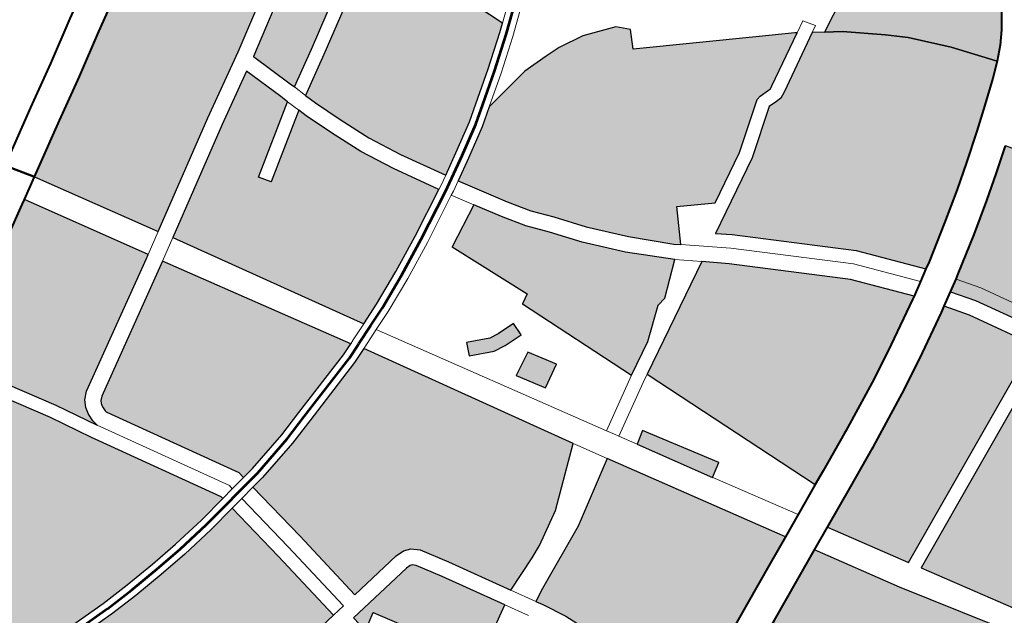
# Model space of a CAD drawing. Header units: metres. Extents: x 148316 to 148653, y 486436 to 486744.
# Tile 55 of 87: x 148549.25 to 148553.6, y 486721.33 to 486723.96. Entities that reach past the tile are written whole.
import ezdxf

# ---------------------------------------------------------------- set-up
doc = ezdxf.new("R2010")
doc.units = ezdxf.units.M
doc.header["$MEASUREMENT"] = 0
for name, color, linetype, lineweight in [('WVB-pen-brm-dik 018', 6, 'Continuous', 13), ('WVB-pen-brm-dik 050', 6, 'Continuous', 53), ('WVB-pen-dik 035', 1, 'Continuous', 40), ('WVB-raster-20%', 254, 'Continuous', 30), ('WVB-raster-60%', 253, 'Continuous', 30)]:
    doc.layers.add(name, color=color, linetype=linetype, lineweight=lineweight)

# ---------------------------------------------------------------- blocks, each defined once
blk = doc.blocks.new('INZET')
at = {"layer": 'WVB-raster-20%', "extrusion": (0, 0, -1)}
for points in [[(0.07419, -0.05878), (0.071844, -0.05737), (0.070451, -0.056572), (0.068994, -0.055675), (0.067576, -0.054693), (0.067216, -0.054444), (0.067969, -0.053362), (0.068353, -0.052817), (0.068668, -0.052384), (0.068833, -0.052136), (0.069033, -0.052253), (0.069289, -0.052405), (0.069631, -0.052609), (0.070106, -0.052891), (0.07071, -0.053253), (0.070813, -0.053315), (0.071211, -0.053554), (0.072694, -0.054424), (0.073621, -0.054984), (0.07454, -0.055522), (0.075524, -0.056107), (0.07571, -0.056216)], [(0.071674, -0.063069), (0.071193, -0.062882), (0.070428, -0.062543), (0.069624, -0.06215), (0.068604, -0.061617), (0.069156, -0.060659), (0.069525, -0.059934), (0.069809, -0.059222), (0.070046, -0.058595), (0.070107, -0.0584), (0.071522, -0.059334), (0.071688, -0.059084), (0.070201, -0.058103), (0.070258, -0.057923), (0.070547, -0.05703), (0.071667, -0.057672), (0.074004, -0.059077)], [(0.064962, -0.065702), (0.064544, -0.064967), (0.063808, -0.06539), (0.062728, -0.064798), (0.061731, -0.06407), (0.061634, -0.06405), (0.061411, -0.06405), (0.061361, -0.06405), (0.061293, -0.064016), (0.060163, -0.063382), (0.060204, -0.063354), (0.060893, -0.062964), (0.063321, -0.061578), (0.063114, -0.061187), (0.063344, -0.060958), (0.064055, -0.060694), (0.064629, -0.060602), (0.064974, -0.06059), (0.065548, -0.06059), (0.066645, -0.060773), (0.067026, -0.061041), (0.067676, -0.061433), (0.068147, -0.061705), (0.067533, -0.062714), (0.067224, -0.063172), (0.066889, -0.063575), (0.066434, -0.06417), (0.065798, -0.064888), (0.065083, -0.065603)], [(0.067514, -0.067416), (0.066792, -0.067021), (0.066145, -0.0665), (0.065933, -0.06646), (0.065259, -0.06589), (0.066053, -0.065128), (0.066705, -0.064393), (0.067163, -0.063793), (0.067505, -0.063382), (0.067828, -0.062903), (0.068171, -0.062339), (0.069101, -0.062812), (0.068355, -0.064618), (0.068567, -0.064738)]]:
    blk.add_hatch(color=256, dxfattribs=at).paths.add_polyline_path(points)
at = {"layer": 'WVB-raster-20%'}
for points in [[(-0.069891, -0.057924), (-0.069925, -0.057817), (-0.070237, -0.056851), (-0.068803, -0.055968), (-0.067366, -0.054974), (-0.066711, -0.055849), (-0.066585, -0.056179), (-0.067063, -0.056298), (-0.067555, -0.056523), (-0.069099, -0.05746)], [(-0.068299, -0.061446), (-0.068848, -0.060493), (-0.069206, -0.059789), (-0.069483, -0.059095), (-0.069715, -0.05848), (-0.069798, -0.058217), (-0.068945, -0.057718), (-0.067414, -0.056789), (-0.066963, -0.056583), (-0.066477, -0.056461), (-0.065337, -0.059441), (-0.065504, -0.059576), (-0.066176, -0.060078), (-0.06719, -0.060789), (-0.067828, -0.061175)], [(-0.077761, -0.06148), (-0.078248, -0.060594), (-0.07907, -0.059238), (-0.079043, -0.059221), (-0.078674, -0.059002), (-0.078529, -0.058905), (-0.078424, -0.058824), (-0.078216, -0.058644), (-0.077928, -0.058312), (-0.077796, -0.058161), (-0.077577, -0.057816), (-0.077435, -0.057539), (-0.077374, -0.057429), (-0.077308, -0.057325), (-0.077249, -0.057246), (-0.077144, -0.05713), (-0.077003, -0.057006), (-0.076845, -0.056885), (-0.076288, -0.056554), (-0.076183, -0.056492), (-0.076183, -0.056492), (-0.074666, -0.059066), (-0.074742, -0.059112), (-0.077518, -0.060731), (-0.077661, -0.060863), (-0.077744, -0.061018), (-0.077777, -0.061172), (-0.077787, -0.061348), (-0.077776, -0.061405)], [(-0.079938, -0.064761), (-0.081695, -0.064754), (-0.082495, -0.064733), (-0.083052, -0.064718), (-0.083128, -0.06442), (-0.083169, -0.064267), (-0.083295, -0.063992), (-0.083202, -0.063424), (-0.083123, -0.063009), (-0.083054, -0.062663), (-0.083032, -0.062584), (-0.082965, -0.062368), (-0.082843, -0.062024), (-0.082723, -0.061792), (-0.082651, -0.061682), (-0.082563, -0.061548), (-0.08241, -0.061369), (-0.082314, -0.06126), (-0.082202, -0.061156), (-0.082064, -0.061043), (-0.0819, -0.06092), (-0.081716, -0.060808), (-0.081582, -0.060731), (-0.081216, -0.060524), (-0.080494, -0.06013), (-0.080389, -0.060073), (-0.080283, -0.060015), (-0.079689, -0.059609), (-0.079336, -0.059398), (-0.079328, -0.059392), (-0.078507, -0.060746), (-0.078022, -0.061628), (-0.077933, -0.061786), (-0.076449, -0.064359), (-0.076442, -0.064404), (-0.077093, -0.064518), (-0.077874, -0.064622), (-0.078546, -0.064684), (-0.079265, -0.064738)], [(-0.075802, -0.064292), (-0.075824, -0.064141), (-0.077368, -0.061463), (-0.077429, -0.061357), (-0.077435, -0.061323), (-0.077429, -0.061219), (-0.077412, -0.06114), (-0.07738, -0.061081), (-0.077308, -0.061014), (-0.074564, -0.059413), (-0.074488, -0.059368), (-0.072164, -0.06326), (-0.072432, -0.063366), (-0.073973, -0.063833), (-0.074565, -0.064013), (-0.075524, -0.064243)], [(-0.072435, -0.069738), (-0.073193, -0.068432), (-0.073553, -0.067852), (-0.073707, -0.067715), (-0.073866, -0.067656), (-0.074058, -0.067656), (-0.0753, -0.067827), (-0.075538, -0.066061), (-0.075757, -0.064588), (-0.075463, -0.064537), (-0.074486, -0.064303), (-0.073886, -0.06412), (-0.072334, -0.063649), (-0.071992, -0.063515), (-0.069438, -0.067897), (-0.070612, -0.068879), (-0.071349, -0.069302), (-0.071644, -0.069431)], [(-0.060863, -0.069272), (-0.061885, -0.068047), (-0.063908, -0.066179), (-0.064194, -0.065944), (-0.062567, -0.065052), (-0.061607, -0.06435), (-0.061411, -0.06435), (-0.06129, -0.06435), (-0.061152, -0.064281), (-0.059884, -0.063569), (-0.05966, -0.06372), (-0.059332, -0.06394), (-0.058597, -0.064549), (-0.058222, -0.064889), (-0.057579, -0.065613), (-0.056932, -0.066453), (-0.05722, -0.0667), (-0.057714, -0.067084), (-0.058188, -0.067454), (-0.058776, -0.067883), (-0.05929, -0.068248), (-0.059943, -0.068687), (-0.060718, -0.069184)], [(-0.081552, -0.068756), (-0.08158, -0.068708), (-0.081839, -0.068267), (-0.082117, -0.06778), (-0.08224, -0.067495), (-0.082303, -0.067345), (-0.082417, -0.067074), (-0.082565, -0.066648), (-0.082671, -0.066248), (-0.082766, -0.065875), (-0.082944, -0.065175), (-0.082981, -0.06502), (-0.082503, -0.065033), (-0.081699, -0.065054), (-0.07992, -0.065061), (-0.079249, -0.065038), (-0.078521, -0.064983), (-0.077841, -0.064921), (-0.077047, -0.064815), (-0.076398, -0.064701), (-0.076182, -0.066152), (-0.075943, -0.067916), (-0.079797, -0.068448)], [(-0.068988, -0.06528), (-0.069412, -0.065269), (-0.06968, -0.065226), (-0.070188, -0.06499), (-0.070061, -0.064718), (-0.069592, -0.064936), (-0.069384, -0.064969), (-0.06898, -0.06498)], [(-0.069228, -0.066542), (-0.069595, -0.065951), (-0.069086, -0.065679), (-0.068725, -0.066258)], [(-0.065612, -0.071734), (-0.067223, -0.067599), (-0.064802, -0.066275), (-0.064337, -0.066667), (-0.062357, -0.068496), (-0.061427, -0.069612), (-0.061495, -0.069653), (-0.062455, -0.070189), (-0.063203, -0.070587), (-0.064396, -0.071168), (-0.064431, -0.071184), (-0.065293, -0.071587)], [(-0.073856, -0.070577), (-0.073863, -0.070565), (-0.075195, -0.068378), (-0.075566, -0.0686), (-0.075617, -0.068224), (-0.074034, -0.068006), (-0.07393, -0.068006), (-0.073891, -0.06802), (-0.073823, -0.06808), (-0.073493, -0.068612), (-0.072733, -0.069921)], [(-0.05857, -0.074544), (-0.059032, -0.073172), (-0.059458, -0.072184), (-0.059808, -0.071472), (-0.060377, -0.070476), (-0.060714, -0.069999), (-0.060456, -0.069844), (-0.060348, -0.069779), (-0.059559, -0.069272), (-0.058893, -0.068824), (-0.058367, -0.068452), (-0.057858, -0.068079), (-0.056703, -0.069784), (-0.055396, -0.073106), (-0.055549, -0.073174), (-0.058112, -0.074323), (-0.058298, -0.074413)], [(-0.070527, -0.074014), (-0.071782, -0.070911), (-0.072047, -0.070406), (-0.072132, -0.070261), (-0.071846, -0.070113), (-0.07041, -0.06945), (-0.06902, -0.068603), (-0.066822, -0.072293), (-0.067432, -0.072576), (-0.068378, -0.073014), (-0.06862, -0.073128), (-0.068729, -0.07318), (-0.069264, -0.073433), (-0.069428, -0.073508), (-0.070127, -0.073826)], [(-0.067369, -0.070294), (-0.068302, -0.068729), (-0.06803, -0.068555), (-0.067065, -0.070106)], [(-0.064934, -0.074328), (-0.065942, -0.072658), (-0.064998, -0.072222), (-0.064135, -0.071818), (-0.064095, -0.0718), (-0.062886, -0.071211), (-0.06212, -0.070804), (-0.061144, -0.070258), (-0.061014, -0.07018), (-0.060673, -0.070664), (-0.060117, -0.071636), (-0.059931, -0.072015)], [(-0.063443, -0.076798), (-0.064778, -0.074586), (-0.059797, -0.072283), (-0.059359, -0.073298), (-0.058887, -0.074698), (-0.059435, -0.074963), (-0.062445, -0.076348)], [(-0.067853, -0.078634), (-0.067922, -0.078497), (-0.068111, -0.078239), (-0.068533, -0.077817), (-0.069131, -0.077317), (-0.069274, -0.07714), (-0.069346, -0.077028), (-0.070268, -0.074666), (-0.069833, -0.074462), (-0.069138, -0.074145), (-0.068969, -0.074068), (-0.06843, -0.073812), (-0.068321, -0.073761), (-0.068082, -0.073648), (-0.067138, -0.073211), (-0.066462, -0.072897), (-0.065414, -0.074658), (-0.064231, -0.076503), (-0.063912, -0.077012), (-0.066439, -0.078201), (-0.06704, -0.078405), (-0.067602, -0.078547)]]:
    blk.add_hatch(color=256, dxfattribs=at).paths.add_polyline_path(points)
at = {"layer": 'WVB-raster-60%'}
blk.add_hatch(color=256, dxfattribs=at).paths.add_polyline_path([(-0.056932, -0.066453), (-0.057579, -0.065613), (-0.058222, -0.064889), (-0.058597, -0.064549), (-0.059332, -0.06394), (-0.05966, -0.06372), (-0.058898, -0.063319), (-0.058691, -0.063308), (-0.0569, -0.063583), (-0.055885, -0.065047), (-0.05606, -0.065388), (-0.056209, -0.065612), (-0.056451, -0.06594), (-0.056669, -0.0662)])
at = {"layer": 'WVB-pen-brm-dik 018'}
for p, q in [((-0.073979, -0.054383), (-0.073052, -0.053822)), ((-0.074895, -0.054919), (-0.073979, -0.054383)), ((-0.07588, -0.055504), (-0.074895, -0.054919)), ((-0.068994, -0.055675), (-0.070451, -0.056572)), ((-0.070237, -0.056851), (-0.068803, -0.055968)), ((-0.07571, -0.056216), (-0.076183, -0.056492)), ((-0.07419, -0.05878), (-0.07571, -0.056216)), ((-0.066477, -0.056461), (-0.065337, -0.059441)), ((-0.076183, -0.056492), (-0.074666, -0.059066)), ((-0.070451, -0.056572), (-0.071844, -0.05737)), ((-0.067555, -0.056523), (-0.069099, -0.05746)), ((-0.069925, -0.057817), (-0.070237, -0.056851)), ((-0.068945, -0.057718), (-0.067414, -0.056789)), ((-0.071667, -0.057672), (-0.070547, -0.05703)), ((-0.070547, -0.05703), (-0.070258, -0.057923)), ((-0.071844, -0.05737), (-0.07419, -0.05878)), ((-0.069099, -0.05746), (-0.069891, -0.057924)), ((-0.074004, -0.059077), (-0.071667, -0.057672)), ((-0.069798, -0.058217), (-0.068945, -0.057718)), ((-0.070258, -0.057923), (-0.070201, -0.058103)), ((-0.069891, -0.057924), (-0.069925, -0.057817)), ((-0.069891, -0.057924), (-0.069798, -0.058217)), ((-0.069798, -0.058217), (-0.069891, -0.057924)), ((-0.070201, -0.058103), (-0.071688, -0.059084)), ((-0.070107, -0.0584), (-0.070201, -0.058103)), ((-0.070201, -0.058103), (-0.070107, -0.0584)), ((-0.069715, -0.05848), (-0.069798, -0.058217)), ((-0.071522, -0.059334), (-0.070107, -0.0584)), ((-0.070107, -0.0584), (-0.070046, -0.058595)), ((-0.070046, -0.058595), (-0.069809, -0.059222)), ((-0.069483, -0.059095), (-0.069715, -0.05848)), ((-0.074666, -0.059066), (-0.07419, -0.05878)), ((-0.07419, -0.05878), (-0.074666, -0.059066)), ((-0.074666, -0.059066), (-0.074742, -0.059112)), ((-0.074004, -0.059077), (-0.074488, -0.059368)), ((-0.074488, -0.059368), (-0.074004, -0.059077)), ((-0.071674, -0.063069), (-0.074004, -0.059077)), ((-0.071688, -0.059084), (-0.071522, -0.059334)), ((-0.065337, -0.059441), (-0.064662, -0.058895)), ((-0.078248, -0.060594), (-0.07907, -0.059238)), ((-0.074742, -0.059112), (-0.077518, -0.060731)), ((-0.069809, -0.059222), (-0.069525, -0.059934)), ((-0.069206, -0.059789), (-0.069483, -0.059095)), ((-0.064465, -0.059122), (-0.06532, -0.059813)), ((-0.079328, -0.059392), (-0.078507, -0.060746)), ((-0.077308, -0.061014), (-0.074564, -0.059413)), ((-0.074564, -0.059413), (-0.074488, -0.059368)), ((-0.074488, -0.059368), (-0.072164, -0.06326)), ((-0.069525, -0.059934), (-0.069156, -0.060659)), ((-0.068848, -0.060493), (-0.069206, -0.059789)), ((-0.06532, -0.059813), (-0.066, -0.060321)), ((-0.066, -0.060321), (-0.066645, -0.060773)), ((-0.077761, -0.06148), (-0.078248, -0.060594)), ((-0.068299, -0.061446), (-0.068848, -0.060493)), ((-0.066645, -0.060773), (-0.065548, -0.06059)), ((-0.065548, -0.06059), (-0.064974, -0.06059)), ((-0.064974, -0.06059), (-0.064629, -0.060602)), ((-0.064629, -0.060602), (-0.064055, -0.060694)), ((-0.078507, -0.060746), (-0.078022, -0.061628)), ((-0.077518, -0.060731), (-0.077661, -0.060863)), ((-0.069156, -0.060659), (-0.068604, -0.061617)), ((-0.064055, -0.060694), (-0.063344, -0.060958)), ((-0.077744, -0.061018), (-0.077777, -0.061172)), ((-0.077661, -0.060863), (-0.077744, -0.061018)), ((-0.07738, -0.061081), (-0.077308, -0.061014)), ((-0.063344, -0.060958), (-0.063114, -0.061187)), ((-0.077777, -0.061172), (-0.077787, -0.061348)), ((-0.077435, -0.061323), (-0.077429, -0.061219)), ((-0.077429, -0.061219), (-0.077412, -0.06114)), ((-0.077412, -0.06114), (-0.07738, -0.061081)), ((-0.063114, -0.061187), (-0.063321, -0.061578)), ((-0.077787, -0.061348), (-0.077776, -0.061405)), ((-0.077776, -0.061405), (-0.077761, -0.06148)), ((-0.077429, -0.061357), (-0.077435, -0.061323)), ((-0.077368, -0.061463), (-0.077429, -0.061357)), ((-0.075824, -0.064141), (-0.077368, -0.061463)), ((-0.068508, -0.061567), (-0.068299, -0.061446)), ((-0.078022, -0.061628), (-0.077933, -0.061786)), ((-0.077672, -0.061637), (-0.077761, -0.06148)), ((-0.077761, -0.06148), (-0.077672, -0.061637)), ((-0.07616, -0.064258), (-0.077672, -0.061637)), ((-0.077672, -0.061637), (-0.07616, -0.064258)), ((-0.068604, -0.061617), (-0.068508, -0.061567)), ((-0.063321, -0.061578), (-0.060893, -0.062964)), ((-0.077933, -0.061786), (-0.076449, -0.064359)), ((-0.068453, -0.061876), (-0.069488, -0.062418)), ((-0.068364, -0.06183), (-0.068453, -0.061876)), ((-0.068453, -0.061876), (-0.068171, -0.062339)), ((-0.068171, -0.062339), (-0.068453, -0.061876)), ((-0.068147, -0.061705), (-0.068364, -0.06183)), ((-0.067533, -0.062714), (-0.068147, -0.061705)), ((-0.069101, -0.062812), (-0.068171, -0.062339)), ((-0.068171, -0.062339), (-0.067828, -0.062903)), ((-0.069488, -0.062418), (-0.070301, -0.062815)), ((-0.067224, -0.063172), (-0.067533, -0.062714)), ((-0.070301, -0.062815), (-0.071077, -0.063159)), ((-0.068355, -0.064618), (-0.069101, -0.062812)), ((-0.067828, -0.062903), (-0.067505, -0.063382)), ((-0.060893, -0.062964), (-0.060204, -0.063354)), ((-0.072067, -0.063222), (-0.071674, -0.063069)), ((-0.071077, -0.063159), (-0.071522, -0.063332)), ((-0.066889, -0.063575), (-0.067224, -0.063172)), ((-0.072164, -0.06326), (-0.072067, -0.063222)), ((-0.071522, -0.063332), (-0.071957, -0.063502)), ((-0.068679, -0.068098), (-0.071522, -0.063332)), ((-0.071522, -0.063332), (-0.068679, -0.068098)), ((-0.067505, -0.063382), (-0.067163, -0.063793)), ((-0.060163, -0.063382), (-0.061293, -0.064016)), ((-0.060204, -0.063354), (-0.060163, -0.063382)), ((-0.059906, -0.063238), (-0.060163, -0.063382)), ((-0.060163, -0.063382), (-0.059906, -0.063238)), ((-0.059739, -0.063489), (-0.059906, -0.063238)), ((-0.059906, -0.063238), (-0.059739, -0.063489)), ((-0.05966, -0.06372), (-0.058898, -0.063319)), ((-0.071957, -0.063502), (-0.071992, -0.063515)), ((-0.071992, -0.063515), (-0.069438, -0.067897)), ((-0.066434, -0.06417), (-0.066889, -0.063575)), ((-0.061152, -0.064281), (-0.059884, -0.063569)), ((-0.059884, -0.063569), (-0.059739, -0.063489)), ((-0.059739, -0.063489), (-0.059884, -0.063569)), ((-0.059884, -0.063569), (-0.05966, -0.06372)), ((-0.067163, -0.063793), (-0.066705, -0.064393)), ((-0.061731, -0.06407), (-0.062728, -0.064798)), ((-0.061634, -0.06405), (-0.061731, -0.06407)), ((-0.061411, -0.06405), (-0.061634, -0.06405)), ((-0.061361, -0.06405), (-0.061411, -0.06405)), ((-0.061293, -0.064016), (-0.061361, -0.06405)), ((-0.076146, -0.064352), (-0.07616, -0.064258)), ((-0.07616, -0.064258), (-0.076146, -0.064352)), ((-0.076146, -0.064352), (-0.075802, -0.064292)), ((-0.075802, -0.064292), (-0.075824, -0.064141)), ((-0.065798, -0.064888), (-0.066434, -0.06417)), ((-0.06129, -0.06435), (-0.061152, -0.064281)), ((-0.076449, -0.064359), (-0.076442, -0.064404)), ((-0.076442, -0.064404), (-0.076146, -0.064352)), ((-0.066705, -0.064393), (-0.066053, -0.065128)), ((-0.062567, -0.065052), (-0.061607, -0.06435)), ((-0.061607, -0.06435), (-0.061411, -0.06435)), ((-0.061411, -0.06435), (-0.06129, -0.06435)), ((-0.076102, -0.064649), (-0.076398, -0.064701)), ((-0.076398, -0.064701), (-0.076182, -0.066152)), ((-0.075757, -0.064588), (-0.076102, -0.064649)), ((-0.075884, -0.06611), (-0.076102, -0.064649)), ((-0.076102, -0.064649), (-0.075884, -0.06611)), ((-0.075538, -0.066061), (-0.075757, -0.064588)), ((-0.070061, -0.064718), (-0.070188, -0.06499)), ((-0.069592, -0.064936), (-0.070061, -0.064718)), ((-0.068567, -0.064738), (-0.068355, -0.064618)), ((-0.069384, -0.064969), (-0.069592, -0.064936)), ((-0.067514, -0.067416), (-0.068567, -0.064738)), ((-0.065083, -0.065603), (-0.065798, -0.064888)), ((-0.062728, -0.064798), (-0.063808, -0.06539)), ((-0.070188, -0.06499), (-0.06968, -0.065226)), ((-0.06898, -0.06498), (-0.069384, -0.064969)), ((-0.068988, -0.06528), (-0.06898, -0.06498)), ((-0.066053, -0.065128), (-0.065259, -0.06589)), ((-0.064544, -0.064967), (-0.064962, -0.065702)), ((-0.063808, -0.06539), (-0.064544, -0.064967)), ((-0.064194, -0.065944), (-0.062567, -0.065052)), ((-0.06968, -0.065226), (-0.069412, -0.065269)), ((-0.069412, -0.065269), (-0.068988, -0.06528)), ((-0.064962, -0.065702), (-0.065083, -0.065603)), ((-0.069086, -0.065679), (-0.069595, -0.065951)), ((-0.068725, -0.066258), (-0.069086, -0.065679)), ((-0.064962, -0.065702), (-0.064105, -0.066405)), ((-0.064105, -0.066405), (-0.064962, -0.065702)), ((-0.069595, -0.065951), (-0.069228, -0.066542)), ((-0.065259, -0.06589), (-0.065933, -0.06646)), ((-0.064802, -0.066275), (-0.065259, -0.06589)), ((-0.065259, -0.06589), (-0.064802, -0.066275)), ((-0.063908, -0.066179), (-0.064194, -0.065944)), ((-0.076182, -0.066152), (-0.075943, -0.067916)), ((-0.075646, -0.067875), (-0.075884, -0.06611)), ((-0.075884, -0.06611), (-0.075646, -0.067875)), ((-0.0753, -0.067827), (-0.075538, -0.066061)), ((-0.061885, -0.068047), (-0.063908, -0.066179)), ((-0.069228, -0.066542), (-0.068725, -0.066258)), ((-0.067223, -0.067599), (-0.064802, -0.066275)), ((-0.065933, -0.06646), (-0.066145, -0.0665)), ((-0.064802, -0.066275), (-0.064337, -0.066667)), ((-0.064105, -0.066405), (-0.062103, -0.068255)), ((-0.062103, -0.068255), (-0.064105, -0.066405)), ((-0.066145, -0.0665), (-0.066792, -0.067021)), ((-0.064337, -0.066667), (-0.062357, -0.068496)), ((-0.066792, -0.067021), (-0.067514, -0.067416)), ((-0.067514, -0.067416), (-0.068679, -0.068098)), ((-0.068679, -0.068098), (-0.067514, -0.067416)), ((-0.074058, -0.067656), (-0.0753, -0.067827)), ((-0.073866, -0.067656), (-0.074058, -0.067656)), ((-0.073707, -0.067715), (-0.073866, -0.067656)), ((-0.073553, -0.067852), (-0.073707, -0.067715)), ((-0.068525, -0.068356), (-0.067403, -0.067697)), ((-0.067403, -0.067697), (-0.068525, -0.068356)), ((-0.067403, -0.067697), (-0.067223, -0.067599)), ((-0.067223, -0.067599), (-0.067403, -0.067697)), ((-0.065612, -0.071734), (-0.067223, -0.067599)), ((-0.075943, -0.067916), (-0.079797, -0.068448)), ((-0.075943, -0.067916), (-0.075646, -0.067875)), ((-0.075646, -0.067875), (-0.075943, -0.067916)), ((-0.073193, -0.068432), (-0.073553, -0.067852)), ((-0.069438, -0.067897), (-0.070612, -0.068879)), ((-0.069438, -0.067897), (-0.06938, -0.067997)), ((-0.06938, -0.067997), (-0.069438, -0.067897)), ((-0.075617, -0.068224), (-0.074034, -0.068006)), ((-0.074034, -0.068006), (-0.07393, -0.068006)), ((-0.07393, -0.068006), (-0.073891, -0.06802)), ((-0.073891, -0.06802), (-0.073823, -0.06808)), ((-0.073823, -0.06808), (-0.073493, -0.068612)), ((-0.06938, -0.067997), (-0.06902, -0.068603)), ((-0.06902, -0.068603), (-0.06938, -0.067997)), ((-0.068581, -0.068262), (-0.068679, -0.068098)), ((-0.068679, -0.068098), (-0.068581, -0.068262)), ((-0.060863, -0.069272), (-0.061885, -0.068047)), ((-0.075195, -0.068378), (-0.075566, -0.0686)), ((-0.073863, -0.070565), (-0.075195, -0.068378)), ((-0.068525, -0.068356), (-0.068581, -0.068262)), ((-0.068581, -0.068262), (-0.068525, -0.068356)), ((-0.068302, -0.068729), (-0.068525, -0.068356)), ((-0.068525, -0.068356), (-0.068302, -0.068729)), ((-0.062103, -0.068255), (-0.061123, -0.069429)), ((-0.061123, -0.069429), (-0.062103, -0.068255)), ((-0.073493, -0.068612), (-0.072733, -0.069921)), ((-0.072435, -0.069738), (-0.073193, -0.068432)), ((-0.07041, -0.06945), (-0.06902, -0.068603)), ((-0.06902, -0.068603), (-0.066822, -0.072293)), ((-0.068302, -0.068729), (-0.06803, -0.068555)), ((-0.06803, -0.068555), (-0.067065, -0.070106)), ((-0.062357, -0.068496), (-0.061427, -0.069612)), ((-0.067369, -0.070294), (-0.068302, -0.068729)), ((-0.070612, -0.068879), (-0.071349, -0.069302)), ((-0.061123, -0.069429), (-0.060863, -0.069272)), ((-0.071644, -0.069431), (-0.072435, -0.069738)), ((-0.071846, -0.070113), (-0.07041, -0.06945)), ((-0.071349, -0.069302), (-0.071644, -0.069431)), ((-0.061427, -0.069612), (-0.061123, -0.069429)), ((-0.072733, -0.069921), (-0.073856, -0.070577)), ((-0.072443, -0.070421), (-0.072733, -0.069921)), ((-0.072733, -0.069921), (-0.072443, -0.070421)), ((-0.072435, -0.069738), (-0.072132, -0.070261)), ((-0.072132, -0.070261), (-0.072435, -0.069738)), ((-0.060456, -0.069844), (-0.060714, -0.069999)), ((-0.060124, -0.070315), (-0.060456, -0.069844)), ((-0.072132, -0.070261), (-0.071846, -0.070113)), ((-0.067065, -0.070106), (-0.067369, -0.070294)), ((-0.060714, -0.069999), (-0.061014, -0.07018)), ((-0.060714, -0.069999), (-0.060377, -0.070476)), ((-0.060377, -0.070476), (-0.060714, -0.069999)), ((-0.072047, -0.070406), (-0.072132, -0.070261)), ((-0.067338, -0.070346), (-0.067369, -0.070294)), ((-0.067369, -0.070294), (-0.067338, -0.070346)), ((-0.066306, -0.072055), (-0.067338, -0.070346)), ((-0.067338, -0.070346), (-0.066306, -0.072055)), ((-0.061014, -0.07018), (-0.060673, -0.070664)), ((-0.059543, -0.071331), (-0.060124, -0.070315)), ((-0.071782, -0.070911), (-0.072047, -0.070406)), ((-0.060377, -0.070476), (-0.059808, -0.071472)), ((-0.059808, -0.071472), (-0.060377, -0.070476)), ((-0.060673, -0.070664), (-0.060117, -0.071636)), ((-0.066306, -0.072055), (-0.065612, -0.071734)), ((-0.066822, -0.072293), (-0.066306, -0.072055)), ((-0.059931, -0.072015), (-0.064934, -0.074328)), ((-0.064778, -0.074586), (-0.059797, -0.072283)), ((-0.065942, -0.072658), (-0.066462, -0.072897)), ((-0.064934, -0.074328), (-0.065942, -0.072658)), ((-0.066462, -0.072897), (-0.065414, -0.074658)), ((-0.065414, -0.074658), (-0.064231, -0.076503)), ((-0.063443, -0.076798), (-0.064778, -0.074586))]:
    blk.add_line(p, q, dxfattribs=at)
at = {"layer": 'WVB-pen-brm-dik 050'}
for p, q in [((-0.068522, -0.061743), (-0.068222, -0.061575)), ((-0.076424, -0.064553), (-0.076128, -0.064501))]:
    blk.add_line(p, q, dxfattribs=at)
at = {"layer": 'WVB-pen-brm-dik 050', "flags": 128}
for points in [[(-0.066731, -0.060651), (-0.066088, -0.0602), (-0.065412, -0.059694), (-0.064563, -0.059008), (-0.064182, -0.058655)], [(-0.068222, -0.061575), (-0.067752, -0.061304), (-0.067108, -0.060915), (-0.066731, -0.060651)], [(-0.071576, -0.063192), (-0.071135, -0.06302), (-0.070364, -0.062679), (-0.069556, -0.062284), (-0.068522, -0.061743)], [(-0.072047, -0.063375), (-0.072012, -0.063362), (-0.071576, -0.063192)], [(-0.075783, -0.064441), (-0.075494, -0.06439), (-0.074525, -0.064158), (-0.073929, -0.063976), (-0.072383, -0.063507), (-0.072047, -0.063375)], [(-0.076128, -0.064501), (-0.075783, -0.064441)], [(-0.079925, -0.064911), (-0.079257, -0.064888), (-0.078533, -0.064833), (-0.077857, -0.064771), (-0.07707, -0.064666), (-0.076424, -0.064553)], [(-0.082977, -0.06487), (-0.082499, -0.064883), (-0.081697, -0.064904), (-0.07992, -0.064911)]]:
    blk.add_lwpolyline(points, dxfattribs=at)
at = {"layer": 'WVB-pen-dik 035', "flags": 128}
for points in [[(-0.06923, -0.051557), (-0.069389, -0.051651), (-0.069989, -0.052007), (-0.070465, -0.05229), (-0.07107, -0.052653), (-0.071173, -0.052715), (-0.071568, -0.052952), (-0.073052, -0.053822), (-0.073979, -0.054383), (-0.074895, -0.054919), (-0.07588, -0.055504), (-0.076096, -0.05563)], [(-0.07571, -0.056216), (-0.075524, -0.056107), (-0.07454, -0.055522), (-0.073621, -0.054984), (-0.072694, -0.054424), (-0.071211, -0.053554), (-0.070813, -0.053315), (-0.07071, -0.053253), (-0.070106, -0.052891), (-0.069631, -0.052609), (-0.069289, -0.052405)], [(-0.07571, -0.056216), (-0.076096, -0.05563)], [(-0.076096, -0.05563), (-0.07571, -0.056216)], [(-0.076183, -0.056492), (-0.07571, -0.056216)], [(-0.07907, -0.059238), (-0.079043, -0.059221), (-0.078674, -0.059002), (-0.078529, -0.058905), (-0.078424, -0.058824), (-0.078216, -0.058644), (-0.077928, -0.058312), (-0.077796, -0.058161), (-0.077577, -0.057816), (-0.077435, -0.057539), (-0.077374, -0.057429), (-0.077308, -0.057325), (-0.077249, -0.057246), (-0.077144, -0.05713), (-0.077003, -0.057006), (-0.076845, -0.056885), (-0.076288, -0.056554), (-0.076183, -0.056492), (-0.076183, -0.056492)], [(-0.055885, -0.065047), (-0.05606, -0.065388), (-0.056209, -0.065612), (-0.056451, -0.06594), (-0.056669, -0.0662), (-0.056932, -0.066453)], [(-0.056932, -0.066453), (-0.05722, -0.0667), (-0.057714, -0.067084), (-0.058188, -0.067454), (-0.058776, -0.067883), (-0.05929, -0.068248), (-0.059943, -0.068687), (-0.060718, -0.069184), (-0.060863, -0.069272)], [(-0.060456, -0.069844), (-0.060348, -0.069779), (-0.059559, -0.069272), (-0.058893, -0.068824), (-0.058367, -0.068452), (-0.057858, -0.068079)], [(-0.060863, -0.069272), (-0.061123, -0.069429)], [(-0.061123, -0.069429), (-0.061427, -0.069612)], [(-0.061427, -0.069612), (-0.061495, -0.069653), (-0.062455, -0.070189), (-0.063203, -0.070587), (-0.064396, -0.071168), (-0.064431, -0.071184), (-0.065293, -0.071587), (-0.065612, -0.071734)], [(-0.060714, -0.069999), (-0.060456, -0.069844)], [(-0.061014, -0.07018), (-0.060714, -0.069999)], [(-0.065942, -0.072658), (-0.064998, -0.072222), (-0.064135, -0.071818), (-0.064095, -0.0718), (-0.062886, -0.071211), (-0.06212, -0.070804), (-0.061144, -0.070258), (-0.061014, -0.07018)], [(-0.065612, -0.071734), (-0.066306, -0.072055)], [(-0.066306, -0.072055), (-0.066822, -0.072293)], [(-0.066822, -0.072293), (-0.067432, -0.072576), (-0.068378, -0.073014), (-0.06862, -0.073128), (-0.068729, -0.07318), (-0.069264, -0.073433), (-0.069428, -0.073508), (-0.070127, -0.073826), (-0.070527, -0.074014)], [(-0.066462, -0.072897), (-0.065942, -0.072658)], [(-0.070268, -0.074666), (-0.069833, -0.074462), (-0.069138, -0.074145), (-0.068969, -0.074068), (-0.06843, -0.073812), (-0.068321, -0.073761), (-0.068082, -0.073648), (-0.067138, -0.073211), (-0.066462, -0.072897)]]:
    blk.add_lwpolyline(points, dxfattribs=at)
at = {"layer": 'WVB-raster-20%', "flags": 128}
for points in [[(-0.07419, -0.05878), (-0.071844, -0.05737), (-0.070451, -0.056572), (-0.068994, -0.055675), (-0.067576, -0.054693), (-0.067216, -0.054444), (-0.067969, -0.053362), (-0.068353, -0.052817), (-0.068668, -0.052384), (-0.068833, -0.052136), (-0.069033, -0.052253), (-0.069289, -0.052405), (-0.069631, -0.052609), (-0.070106, -0.052891), (-0.07071, -0.053253), (-0.070813, -0.053315), (-0.071211, -0.053554), (-0.072694, -0.054424), (-0.073621, -0.054984), (-0.07454, -0.055522), (-0.075524, -0.056107), (-0.07571, -0.056216)], [(-0.069891, -0.057924), (-0.069099, -0.05746), (-0.067555, -0.056523), (-0.067063, -0.056298), (-0.066585, -0.056179), (-0.066711, -0.055849), (-0.067366, -0.054974), (-0.068803, -0.055968), (-0.070237, -0.056851), (-0.069925, -0.057817)], [(-0.065337, -0.059441), (-0.066477, -0.056461), (-0.066963, -0.056583), (-0.067414, -0.056789), (-0.068945, -0.057718), (-0.069798, -0.058217), (-0.069715, -0.05848), (-0.069483, -0.059095), (-0.069206, -0.059789), (-0.068848, -0.060493), (-0.068299, -0.061446), (-0.067828, -0.061175), (-0.06719, -0.060789), (-0.066176, -0.060078), (-0.065504, -0.059576)], [(-0.068604, -0.061617), (-0.069156, -0.060659), (-0.069525, -0.059934), (-0.069809, -0.059222), (-0.070046, -0.058595), (-0.070107, -0.0584), (-0.071522, -0.059334), (-0.071688, -0.059084), (-0.070201, -0.058103), (-0.070258, -0.057923), (-0.070547, -0.05703), (-0.071667, -0.057672), (-0.074004, -0.059077), (-0.071674, -0.063069), (-0.071193, -0.062882), (-0.070428, -0.062543), (-0.069624, -0.06215)], [(-0.072164, -0.06326), (-0.074488, -0.059368), (-0.074564, -0.059413), (-0.077308, -0.061014), (-0.07738, -0.061081), (-0.077412, -0.06114), (-0.077429, -0.061219), (-0.077435, -0.061323), (-0.077429, -0.061357), (-0.077368, -0.061463), (-0.075824, -0.064141), (-0.075802, -0.064292), (-0.075524, -0.064243), (-0.074565, -0.064013), (-0.073973, -0.063833), (-0.072432, -0.063366)], [(-0.060163, -0.063382), (-0.060204, -0.063354), (-0.060893, -0.062964), (-0.063321, -0.061578), (-0.063114, -0.061187), (-0.063344, -0.060958), (-0.064055, -0.060694), (-0.064629, -0.060602), (-0.064974, -0.06059), (-0.065548, -0.06059), (-0.066645, -0.060773), (-0.067026, -0.061041), (-0.067676, -0.061433), (-0.068147, -0.061705), (-0.067533, -0.062714), (-0.067224, -0.063172), (-0.066889, -0.063575), (-0.066434, -0.06417), (-0.065798, -0.064888), (-0.065083, -0.065603), (-0.064962, -0.065702), (-0.064544, -0.064967), (-0.063808, -0.06539), (-0.062728, -0.064798), (-0.061731, -0.06407), (-0.061634, -0.06405), (-0.061411, -0.06405), (-0.061361, -0.06405), (-0.061293, -0.064016)], [(-0.065259, -0.06589), (-0.066053, -0.065128), (-0.066705, -0.064393), (-0.067163, -0.063793), (-0.067505, -0.063382), (-0.067828, -0.062903), (-0.068171, -0.062339), (-0.069101, -0.062812), (-0.068355, -0.064618), (-0.068567, -0.064738), (-0.067514, -0.067416), (-0.066792, -0.067021), (-0.066145, -0.0665), (-0.065933, -0.06646)], [(-0.069438, -0.067897), (-0.071992, -0.063515), (-0.072334, -0.063649), (-0.073886, -0.06412), (-0.074486, -0.064303), (-0.075463, -0.064537), (-0.075757, -0.064588), (-0.075538, -0.066061), (-0.0753, -0.067827), (-0.074058, -0.067656), (-0.073866, -0.067656), (-0.073707, -0.067715), (-0.073553, -0.067852), (-0.073193, -0.068432), (-0.072435, -0.069738), (-0.071644, -0.069431), (-0.071349, -0.069302), (-0.070612, -0.068879)], [(-0.056932, -0.066453), (-0.057579, -0.065613), (-0.058222, -0.064889), (-0.058597, -0.064549), (-0.059332, -0.06394), (-0.05966, -0.06372), (-0.059884, -0.063569), (-0.061152, -0.064281), (-0.06129, -0.06435), (-0.061411, -0.06435), (-0.061607, -0.06435), (-0.062567, -0.065052), (-0.064194, -0.065944), (-0.063908, -0.066179), (-0.061885, -0.068047), (-0.060863, -0.069272), (-0.060718, -0.069184), (-0.059943, -0.068687), (-0.05929, -0.068248), (-0.058776, -0.067883), (-0.058188, -0.067454), (-0.057714, -0.067084), (-0.05722, -0.0667)], [(-0.075943, -0.067916), (-0.076182, -0.066152), (-0.076398, -0.064701), (-0.077047, -0.064815), (-0.077841, -0.064921), (-0.078521, -0.064983), (-0.079249, -0.065038), (-0.07992, -0.065061), (-0.081699, -0.065054), (-0.082503, -0.065033), (-0.082981, -0.06502), (-0.082944, -0.065175), (-0.082766, -0.065875), (-0.082671, -0.066248), (-0.082565, -0.066648), (-0.082417, -0.067074), (-0.082303, -0.067345), (-0.08224, -0.067495), (-0.082117, -0.06778), (-0.081839, -0.068267), (-0.08158, -0.068708), (-0.081552, -0.068756), (-0.079797, -0.068448)], [(-0.068988, -0.06528), (-0.06898, -0.06498), (-0.069384, -0.064969), (-0.069592, -0.064936), (-0.070061, -0.064718), (-0.070188, -0.06499), (-0.06968, -0.065226), (-0.069412, -0.065269)], [(-0.068725, -0.066258), (-0.069086, -0.065679), (-0.069595, -0.065951), (-0.069228, -0.066542)], [(-0.061427, -0.069612), (-0.062357, -0.068496), (-0.064337, -0.066667), (-0.064802, -0.066275), (-0.067223, -0.067599), (-0.065612, -0.071734), (-0.065293, -0.071587), (-0.064431, -0.071184), (-0.064396, -0.071168), (-0.063203, -0.070587), (-0.062455, -0.070189), (-0.061495, -0.069653)], [(-0.072733, -0.069921), (-0.073493, -0.068612), (-0.073823, -0.06808), (-0.073891, -0.06802), (-0.07393, -0.068006), (-0.074034, -0.068006), (-0.075617, -0.068224), (-0.075566, -0.0686), (-0.075195, -0.068378), (-0.073863, -0.070565), (-0.073856, -0.070577)], [(-0.055396, -0.073106), (-0.056703, -0.069784), (-0.057858, -0.068079), (-0.058367, -0.068452), (-0.058893, -0.068824), (-0.059559, -0.069272), (-0.060348, -0.069779), (-0.060456, -0.069844), (-0.060714, -0.069999), (-0.060377, -0.070476), (-0.059808, -0.071472), (-0.059458, -0.072184), (-0.059032, -0.073172), (-0.05857, -0.074544), (-0.058298, -0.074413), (-0.058112, -0.074323), (-0.055549, -0.073174)], [(-0.066822, -0.072293), (-0.06902, -0.068603), (-0.07041, -0.06945), (-0.071846, -0.070113), (-0.072132, -0.070261), (-0.072047, -0.070406), (-0.071782, -0.070911), (-0.070527, -0.074014), (-0.070127, -0.073826), (-0.069428, -0.073508), (-0.069264, -0.073433), (-0.068729, -0.07318), (-0.06862, -0.073128), (-0.068378, -0.073014), (-0.067432, -0.072576)], [(-0.067369, -0.070294), (-0.067065, -0.070106), (-0.06803, -0.068555), (-0.068302, -0.068729)], [(-0.059931, -0.072015), (-0.060117, -0.071636), (-0.060673, -0.070664), (-0.061014, -0.07018), (-0.061144, -0.070258), (-0.06212, -0.070804), (-0.062886, -0.071211), (-0.064095, -0.0718), (-0.064135, -0.071818), (-0.064998, -0.072222), (-0.065942, -0.072658), (-0.064934, -0.074328)], [(-0.058887, -0.074698), (-0.059359, -0.073298), (-0.059797, -0.072283), (-0.064778, -0.074586), (-0.063443, -0.076798), (-0.062445, -0.076348), (-0.059435, -0.074963)], [(-0.063912, -0.077012), (-0.064231, -0.076503), (-0.065414, -0.074658), (-0.066462, -0.072897), (-0.067138, -0.073211), (-0.068082, -0.073648), (-0.068321, -0.073761), (-0.06843, -0.073812), (-0.068969, -0.074068), (-0.069138, -0.074145), (-0.069833, -0.074462), (-0.070268, -0.074666), (-0.069346, -0.077028), (-0.069274, -0.07714), (-0.069131, -0.077317), (-0.068533, -0.077817), (-0.068111, -0.078239), (-0.067922, -0.078497), (-0.067853, -0.078634), (-0.067602, -0.078547), (-0.06704, -0.078405), (-0.066439, -0.078201)]]:
    blk.add_lwpolyline(points, close=True, dxfattribs=at)
for points in [[(-0.07907, -0.059238), (-0.078248, -0.060594), (-0.077761, -0.06148), (-0.077776, -0.061405), (-0.077787, -0.061348), (-0.077777, -0.061172), (-0.077744, -0.061018), (-0.077661, -0.060863), (-0.077518, -0.060731), (-0.074742, -0.059112), (-0.074666, -0.059066), (-0.076183, -0.056492), (-0.076183, -0.056492), (-0.076288, -0.056554), (-0.076845, -0.056885)], [(-0.082495, -0.064733), (-0.081695, -0.064754), (-0.079938, -0.064761), (-0.079265, -0.064738), (-0.078546, -0.064684), (-0.077874, -0.064622), (-0.077093, -0.064518), (-0.076442, -0.064404), (-0.076449, -0.064359), (-0.077933, -0.061786), (-0.078022, -0.061628), (-0.078507, -0.060746), (-0.079328, -0.059392)]]:
    blk.add_lwpolyline(points, dxfattribs=at)
at = {"layer": 'WVB-raster-60%', "flags": 128}
blk.add_lwpolyline([(-0.055885, -0.065047), (-0.0569, -0.063583), (-0.058691, -0.063308), (-0.058898, -0.063319), (-0.05966, -0.06372), (-0.059332, -0.06394), (-0.058597, -0.064549), (-0.058222, -0.064889), (-0.057579, -0.065613), (-0.056932, -0.066453), (-0.056669, -0.0662), (-0.056451, -0.06594), (-0.056209, -0.065612), (-0.05606, -0.065388)], close=True, dxfattribs=at)

msp = doc.modelspace()

# ---------------------------------------------------------------- block references
at = {"layer": 'WVB-raster-60%', "xscale": 200, "yscale": 200, "zscale": 200, "rotation": 35.4407035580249}
msp.add_blockref('INZET', (148555.136, 486741.2042), dxfattribs=at)

doc.saveas('drawing.dxf')
